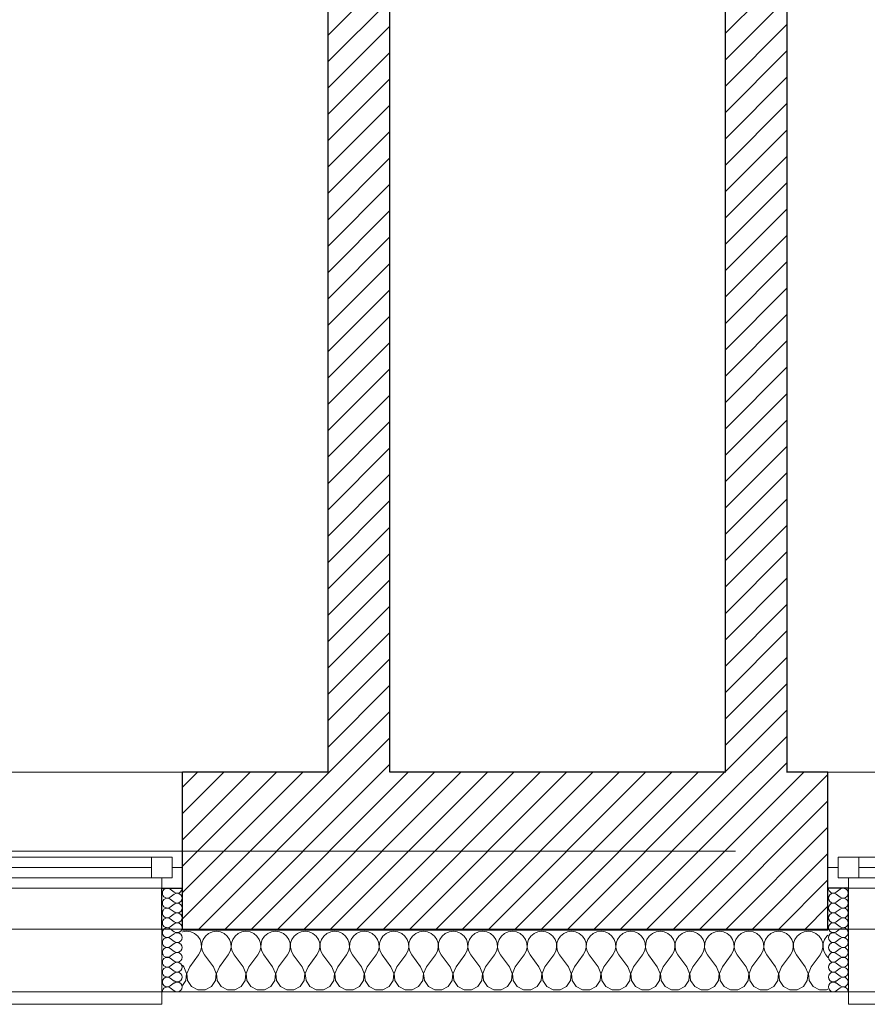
# Model space of a CAD drawing. Header units: millimetres. Extents: x -21056 to 421, y 9759 to 15589.
# Tile 66 of 120: x -2809 to -2605, y 9867 to 10105. Entities that reach past the tile are written whole.
import ezdxf

# ---------------------------------------------------------------- set-up
doc = ezdxf.new("R2010")
doc.units = ezdxf.units.MM
doc.header["$LTSCALE"] = 25
doc.header["$MEASUREMENT"] = 0
doc.linetypes.add('Kropki i Kreski', pattern=[670.277762, 352.777767, -176.388884, 0, -141.111112])
doc.linetypes.add('Przerywana', pattern=[240, 120, -120])
for name, color, linetype in [('Konstrukcja - Siatki mod', 7, 'Continuous'), ('KR_INW', 7, 'Continuous'), ('NAPIS_SODON', 7, 'Continuous'), ('Okna ArchiCADa', 7, 'Continuous')]:
    doc.layers.add(name, color=color, linetype=linetype)
for name, color, linetype, lineweight in [('Konstrukcja - Siatki mod_Nr_pióra__48', 1, 'Continuous', 15), ('KR_INW_Nr_pióra__101', 252, 'Continuous', 5), ('KR_INW_Nr_pióra__102', 3, 'Continuous', 5), ('KR_INW_Nr_pióra__27', 7, 'Continuous', 25), ('KR_INW_Nr_pióra__47', 7, 'Continuous', 15), ('NAPIS_SODON_Nr_pióra__1', 7, 'Continuous', 13), ('Okna ArchiCADa_Nr_pióra__1', 7, 'Continuous', 13), ('Okna ArchiCADa_Nr_pióra__27', 7, 'Continuous', 25)]:
    doc.layers.add(name, color=color, linetype=linetype, lineweight=lineweight)
pattern_1 = [(45, (0, 0), (-31.819804, 31.819804), [])]

# ---------------------------------------------------------------- blocks, each defined once
blk = doc.blocks.new('Strop_1', base_point=(179225, 121523.3))
at = {"layer": 'NAPIS_SODON_Nr_pióra__1', "linetype": 'Continuous', "flags": 128}
blk.add_lwpolyline([(179225, 121523.3), (179225.9, 107003.8), (250898.3, 107008.3), (250897.4, 121527.8)], close=True, dxfattribs=at)
blk = doc.blocks.new('*X232')
at = {"layer": 'KR_INW_Nr_pióra__102', "linetype": 'Continuous'}
for p, q in [((219990.2, 107000.2), (219989.8, 107000)), ((220000, 107001.6), (219990.2, 107000.2)), ((220009.8, 107000.2), (220000, 107001.6)), ((220018.8, 106996.2), (220009.8, 107000.2)), ((220026.4, 106989.9), (220018.8, 106996.2)), ((220052.7, 106996.2), (220045.1, 106989.9)), ((220061.7, 107000.2), (220052.7, 106996.2)), ((220071.4, 107001.6), (220061.7, 107000.2)), ((220081.2, 107000.2), (220071.4, 107001.6)), ((220090.2, 106996.2), (220081.2, 107000.2)), ((220097.8, 106989.9), (220090.2, 106996.2)), ((220124.1, 106996.2), (220116.5, 106989.9)), ((220133.1, 107000.2), (220124.1, 106996.2)), ((220142.9, 107001.6), (220133.1, 107000.2)), ((220152.6, 107000.2), (220142.9, 107001.6)), ((220161.6, 106996.2), (220152.6, 107000.2)), ((220169.2, 106989.9), (220161.6, 106996.2)), ((220195.5, 106996.2), (220187.9, 106989.9)), ((220204.5, 107000.2), (220195.5, 106996.2)), ((220214.3, 107001.6), (220204.5, 107000.2)), ((220224, 107000.2), (220214.3, 107001.6)), ((220233.1, 106996.2), (220224, 107000.2)), ((220240.6, 106989.9), (220233.1, 106996.2)), ((220266.9, 106996.2), (220259.4, 106989.9)), ((220276, 107000.2), (220266.9, 106996.2)), ((220285.7, 107001.6), (220276, 107000.2)), ((220295.5, 107000.2), (220285.7, 107001.6)), ((220304.5, 106996.2), (220295.5, 107000.2)), ((220312.1, 106989.9), (220304.5, 106996.2)), ((220338.4, 106996.2), (220330.8, 106989.9)), ((220347.4, 107000.2), (220338.4, 106996.2)), ((220357.1, 107001.6), (220347.4, 107000.2)), ((220366.9, 107000.2), (220357.1, 107001.6)), ((220375.9, 106996.2), (220366.9, 107000.2)), ((220383.5, 106989.9), (220375.9, 106996.2)), ((220409.8, 106996.2), (220402.2, 106989.9)), ((220418.8, 107000.2), (220409.8, 106996.2)), ((220428.6, 107001.6), (220418.8, 107000.2)), ((220438.3, 107000.2), (220428.6, 107001.6)), ((220447.3, 106996.2), (220438.3, 107000.2)), ((220454.9, 106989.9), (220447.3, 106996.2)), ((220481.2, 106996.2), (220473.6, 106989.9)), ((220490.2, 107000.2), (220481.2, 106996.2)), ((220500, 107001.6), (220490.2, 107000.2)), ((220509.8, 107000.2), (220500, 107001.6)), ((220518.8, 106996.2), (220509.8, 107000.2)), ((220526.4, 106989.9), (220518.8, 106996.2)), ((220552.7, 106996.2), (220545.1, 106989.9)), ((220561.7, 107000.2), (220552.7, 106996.2)), ((220571.4, 107001.6), (220561.7, 107000.2)), ((220581.2, 107000.2), (220571.4, 107001.6)), ((220590.2, 106996.2), (220581.2, 107000.2)), ((220597.8, 106989.9), (220590.2, 106996.2)), ((220624.1, 106996.2), (220616.5, 106989.9)), ((220633.1, 107000.2), (220624.1, 106996.2)), ((220642.9, 107001.6), (220633.1, 107000.2)), ((220652.6, 107000.2), (220642.9, 107001.6)), ((220661.6, 106996.2), (220652.6, 107000.2)), ((220669.2, 106989.9), (220661.6, 106996.2)), ((220695.5, 106996.2), (220687.9, 106989.9)), ((220704.5, 107000.2), (220695.5, 106996.2)), ((220714.3, 107001.6), (220704.5, 107000.2)), ((220724, 107000.2), (220714.3, 107001.6)), ((220733.1, 106996.2), (220724, 107000.2)), ((220740.6, 106989.9), (220733.1, 106996.2)), ((220766.9, 106996.2), (220759.4, 106989.9)), ((220776, 107000.2), (220766.9, 106996.2)), ((220785.7, 107001.6), (220776, 107000.2)), ((220795.5, 107000.2), (220785.7, 107001.6)), ((220804.5, 106996.2), (220795.5, 107000.2)), ((220812.1, 106989.9), (220804.5, 106996.2)), ((220838.4, 106996.2), (220830.8, 106989.9)), ((220847.4, 107000.2), (220838.4, 106996.2)), ((220857.1, 107001.6), (220847.4, 107000.2)), ((220866.9, 107000.2), (220857.1, 107001.6)), ((220875.9, 106996.2), (220866.9, 107000.2)), ((220883.5, 106989.9), (220875.9, 106996.2)), ((220909.8, 106996.2), (220902.2, 106989.9)), ((220918.8, 107000.2), (220909.8, 106996.2)), ((220928.6, 107001.6), (220918.8, 107000.2)), ((220938.3, 107000.2), (220928.6, 107001.6)), ((220947.3, 106996.2), (220938.3, 107000.2)), ((220954.9, 106989.9), (220947.3, 106996.2)), ((220981.2, 106996.2), (220973.6, 106989.9)), ((220990.2, 107000.2), (220981.2, 106996.2)), ((221000, 107001.6), (220990.2, 107000.2)), ((221009.8, 107000.2), (221000, 107001.6)), ((221018.8, 106996.2), (221009.8, 107000.2)), ((221026.4, 106989.9), (221018.8, 106996.2)), ((221052.7, 106996.2), (221045.1, 106989.9)), ((221061.7, 107000.2), (221052.7, 106996.2)), ((221071.4, 107001.6), (221061.7, 107000.2)), ((221081.2, 107000.2), (221071.4, 107001.6)), ((221090.2, 106996.2), (221081.2, 107000.2)), ((221097.8, 106989.9), (221090.2, 106996.2)), ((221124.1, 106996.2), (221116.5, 106989.9)), ((221133.1, 107000.2), (221124.1, 106996.2)), ((221142.9, 107001.6), (221133.1, 107000.2)), ((221152.6, 107000.2), (221142.9, 107001.6)), ((221161.6, 106996.2), (221152.6, 107000.2)), ((221169.2, 106989.9), (221161.6, 106996.2)), ((221195.5, 106996.2), (221187.9, 106989.9)), ((221204.5, 107000.2), (221195.5, 106996.2)), ((221214.3, 107001.6), (221204.5, 107000.2)), ((221224, 107000.2), (221214.3, 107001.6)), ((221233.1, 106996.2), (221224, 107000.2)), ((221240.6, 106989.9), (221233.1, 106996.2)), ((221266.9, 106996.2), (221259.4, 106989.9)), ((221276, 107000.2), (221266.9, 106996.2)), ((221285.7, 107001.6), (221276, 107000.2)), ((221295.5, 107000.2), (221285.7, 107001.6)), ((221304.5, 106996.2), (221295.5, 107000.2)), ((221312.1, 106989.9), (221304.5, 106996.2)), ((221338.4, 106996.2), (221330.8, 106989.9)), ((221347.4, 107000.2), (221338.4, 106996.2)), ((221357.1, 107001.6), (221347.4, 107000.2)), ((221366.9, 107000.2), (221357.1, 107001.6)), ((221375.9, 106996.2), (221366.9, 107000.2)), ((221383.5, 106989.9), (221375.9, 106996.2)), ((221409.8, 106996.2), (221402.2, 106989.9)), ((221418.8, 107000.2), (221409.8, 106996.2)), ((221428.6, 107001.6), (221418.8, 107000.2)), ((221438.3, 107000.2), (221428.6, 107001.6)), ((221447.3, 106996.2), (221438.3, 107000.2)), ((221454.9, 106989.9), (221447.3, 106996.2)), ((221481.2, 106996.2), (221473.6, 106989.9)), ((221490.2, 107000.2), (221481.2, 106996.2)), ((221500, 107001.6), (221490.2, 107000.2)), ((221509.8, 107000.2), (221500, 107001.6)), ((221518.8, 106996.2), (221509.8, 107000.2)), ((221526.4, 106989.9), (221518.8, 106996.2)), ((220031.9, 106981.8), (220026.4, 106989.9)), ((220035.1, 106972.5), (220031.9, 106981.8)), ((220035.6, 106962.6), (220035.1, 106972.5)), ((220036.3, 106972.5), (220035.9, 106962.6)), ((220039.5, 106981.8), (220036.3, 106972.5)), ((220045.1, 106989.9), (220039.5, 106981.8)), ((220103.4, 106981.8), (220097.8, 106989.9)), ((220106.5, 106972.5), (220103.4, 106981.8)), ((220107, 106962.6), (220106.5, 106972.5)), ((220107.8, 106972.5), (220107.3, 106962.6)), ((220110.9, 106981.8), (220107.8, 106972.5)), ((220116.5, 106989.9), (220110.9, 106981.8)), ((220174.8, 106981.8), (220169.2, 106989.9)), ((220177.9, 106972.5), (220174.8, 106981.8)), ((220178.4, 106962.6), (220177.9, 106972.5)), ((220179.2, 106972.5), (220178.7, 106962.6)), ((220182.3, 106981.8), (220179.2, 106972.5)), ((220187.9, 106989.9), (220182.3, 106981.8)), ((220246.2, 106981.8), (220240.6, 106989.9)), ((220249.4, 106972.5), (220246.2, 106981.8)), ((220249.9, 106962.6), (220249.4, 106972.5)), ((220250.6, 106972.5), (220250.1, 106962.6)), ((220253.8, 106981.8), (220250.6, 106972.5)), ((220259.4, 106989.9), (220253.8, 106981.8)), ((220317.7, 106981.8), (220312.1, 106989.9)), ((220320.8, 106972.5), (220317.7, 106981.8)), ((220321.3, 106962.6), (220320.8, 106972.5)), ((220322.1, 106972.5), (220321.6, 106962.6)), ((220325.2, 106981.8), (220322.1, 106972.5)), ((220330.8, 106989.9), (220325.2, 106981.8)), ((220389.1, 106981.8), (220383.5, 106989.9)), ((220392.2, 106972.5), (220389.1, 106981.8)), ((220392.7, 106962.6), (220392.2, 106972.5)), ((220393.5, 106972.5), (220393, 106962.6)), ((220396.6, 106981.8), (220393.5, 106972.5)), ((220402.2, 106989.9), (220396.6, 106981.8)), ((220460.5, 106981.8), (220454.9, 106989.9)), ((220463.7, 106972.5), (220460.5, 106981.8)), ((220464.1, 106962.6), (220463.7, 106972.5)), ((220464.9, 106972.5), (220464.4, 106962.6)), ((220468.1, 106981.8), (220464.9, 106972.5)), ((220473.6, 106989.9), (220468.1, 106981.8)), ((220531.9, 106981.8), (220526.4, 106989.9)), ((220535.1, 106972.5), (220531.9, 106981.8)), ((220535.6, 106962.6), (220535.1, 106972.5)), ((220536.3, 106972.5), (220535.9, 106962.6)), ((220539.5, 106981.8), (220536.3, 106972.5)), ((220545.1, 106989.9), (220539.5, 106981.8)), ((220603.4, 106981.8), (220597.8, 106989.9)), ((220606.5, 106972.5), (220603.4, 106981.8)), ((220607, 106962.6), (220606.5, 106972.5)), ((220607.8, 106972.5), (220607.3, 106962.6)), ((220610.9, 106981.8), (220607.8, 106972.5)), ((220616.5, 106989.9), (220610.9, 106981.8)), ((220674.8, 106981.8), (220669.2, 106989.9)), ((220677.9, 106972.5), (220674.8, 106981.8)), ((220678.4, 106962.6), (220677.9, 106972.5)), ((220679.2, 106972.5), (220678.7, 106962.6)), ((220682.3, 106981.8), (220679.2, 106972.5)), ((220687.9, 106989.9), (220682.3, 106981.8)), ((220746.2, 106981.8), (220740.6, 106989.9)), ((220749.4, 106972.5), (220746.2, 106981.8)), ((220749.9, 106962.6), (220749.4, 106972.5)), ((220750.6, 106972.5), (220750.1, 106962.6)), ((220753.8, 106981.8), (220750.6, 106972.5)), ((220759.4, 106989.9), (220753.8, 106981.8)), ((220817.7, 106981.8), (220812.1, 106989.9)), ((220820.8, 106972.5), (220817.7, 106981.8)), ((220821.3, 106962.6), (220820.8, 106972.5)), ((220822.1, 106972.5), (220821.6, 106962.6)), ((220825.2, 106981.8), (220822.1, 106972.5)), ((220830.8, 106989.9), (220825.2, 106981.8)), ((220889.1, 106981.8), (220883.5, 106989.9)), ((220892.2, 106972.5), (220889.1, 106981.8)), ((220892.7, 106962.6), (220892.2, 106972.5)), ((220893.5, 106972.5), (220893, 106962.6)), ((220896.6, 106981.8), (220893.5, 106972.5)), ((220902.2, 106989.9), (220896.6, 106981.8)), ((220960.5, 106981.8), (220954.9, 106989.9)), ((220963.7, 106972.5), (220960.5, 106981.8)), ((220964.1, 106962.6), (220963.7, 106972.5)), ((220964.9, 106972.5), (220964.4, 106962.6)), ((220968.1, 106981.8), (220964.9, 106972.5)), ((220973.6, 106989.9), (220968.1, 106981.8)), ((221031.9, 106981.8), (221026.4, 106989.9)), ((221035.1, 106972.5), (221031.9, 106981.8)), ((221035.6, 106962.6), (221035.1, 106972.5)), ((221036.3, 106972.5), (221035.9, 106962.6)), ((221039.5, 106981.8), (221036.3, 106972.5)), ((221045.1, 106989.9), (221039.5, 106981.8)), ((221103.4, 106981.8), (221097.8, 106989.9)), ((221106.5, 106972.5), (221103.4, 106981.8)), ((221107, 106962.6), (221106.5, 106972.5)), ((221107.8, 106972.5), (221107.3, 106962.6)), ((221110.9, 106981.8), (221107.8, 106972.5)), ((221116.5, 106989.9), (221110.9, 106981.8)), ((221174.8, 106981.8), (221169.2, 106989.9)), ((221177.9, 106972.5), (221174.8, 106981.8)), ((221178.4, 106962.6), (221177.9, 106972.5)), ((221179.2, 106972.5), (221178.7, 106962.6)), ((221182.3, 106981.8), (221179.2, 106972.5)), ((221187.9, 106989.9), (221182.3, 106981.8)), ((221246.2, 106981.8), (221240.6, 106989.9)), ((221249.4, 106972.5), (221246.2, 106981.8)), ((221249.9, 106962.6), (221249.4, 106972.5)), ((221250.6, 106972.5), (221250.1, 106962.6)), ((221253.8, 106981.8), (221250.6, 106972.5)), ((221259.4, 106989.9), (221253.8, 106981.8)), ((221317.7, 106981.8), (221312.1, 106989.9)), ((221320.8, 106972.5), (221317.7, 106981.8)), ((221321.3, 106962.6), (221320.8, 106972.5)), ((221322.1, 106972.5), (221321.6, 106962.6)), ((221325.2, 106981.8), (221322.1, 106972.5)), ((221330.8, 106989.9), (221325.2, 106981.8)), ((221389.1, 106981.8), (221383.5, 106989.9)), ((221392.2, 106972.5), (221389.1, 106981.8)), ((221392.7, 106962.6), (221392.2, 106972.5)), ((221393.5, 106972.5), (221393, 106962.6)), ((221396.6, 106981.8), (221393.5, 106972.5)), ((221402.2, 106989.9), (221396.6, 106981.8)), ((221460.5, 106981.8), (221454.9, 106989.9)), ((221463.7, 106972.5), (221460.5, 106981.8)), ((221464.1, 106962.6), (221463.7, 106972.5)), ((221464.9, 106972.5), (221464.4, 106962.6)), ((221468.1, 106981.8), (221464.9, 106972.5)), ((221473.6, 106989.9), (221468.1, 106981.8)), ((221531.9, 106981.8), (221526.4, 106989.9)), ((221535.1, 106972.5), (221531.9, 106981.8)), ((221535.6, 106962.6), (221535.1, 106972.5)), ((221536.3, 106972.5), (221535.9, 106962.6)), ((221539.5, 106981.8), (221536.3, 106972.5)), ((221545.1, 106989.9), (221539.5, 106981.8)), ((221547.7, 106992.1), (221545.1, 106989.9)), ((220028.6, 106944.4), (220033.3, 106953.1)), ((220033.3, 106953.1), (220035.6, 106962.6)), ((220035.9, 106962.6), (220038.1, 106953.1)), ((220038.1, 106953.1), (220042.9, 106944.4)), ((220100, 106944.4), (220104.8, 106953.1)), ((220104.8, 106953.1), (220107, 106962.6)), ((220107.3, 106962.6), (220109.5, 106953.1)), ((220109.5, 106953.1), (220114.3, 106944.4)), ((220171.4, 106944.4), (220176.2, 106953.1)), ((220176.2, 106953.1), (220178.4, 106962.6)), ((220178.7, 106962.6), (220180.9, 106953.1)), ((220180.9, 106953.1), (220185.7, 106944.4)), ((220242.9, 106944.4), (220247.6, 106953.1)), ((220247.6, 106953.1), (220249.9, 106962.6)), ((220250.1, 106962.6), (220252.4, 106953.1)), ((220252.4, 106953.1), (220257.1, 106944.4)), ((220314.3, 106944.4), (220319.1, 106953.1)), ((220319.1, 106953.1), (220321.3, 106962.6)), ((220321.6, 106962.6), (220323.8, 106953.1)), ((220323.8, 106953.1), (220328.6, 106944.4)), ((220385.7, 106944.4), (220390.5, 106953.1)), ((220390.5, 106953.1), (220392.7, 106962.6)), ((220393, 106962.6), (220395.2, 106953.1)), ((220395.2, 106953.1), (220400, 106944.4)), ((220457.1, 106944.4), (220461.9, 106953.1)), ((220461.9, 106953.1), (220464.1, 106962.6)), ((220464.4, 106962.6), (220466.7, 106953.1)), ((220466.7, 106953.1), (220471.4, 106944.4)), ((220528.6, 106944.4), (220533.3, 106953.1)), ((220533.3, 106953.1), (220535.6, 106962.6)), ((220535.9, 106962.6), (220538.1, 106953.1)), ((220538.1, 106953.1), (220542.9, 106944.4)), ((220600, 106944.4), (220604.8, 106953.1)), ((220604.8, 106953.1), (220607, 106962.6)), ((220607.3, 106962.6), (220609.5, 106953.1)), ((220609.5, 106953.1), (220614.3, 106944.4)), ((220671.4, 106944.4), (220676.2, 106953.1)), ((220676.2, 106953.1), (220678.4, 106962.6)), ((220678.7, 106962.6), (220680.9, 106953.1)), ((220680.9, 106953.1), (220685.7, 106944.4)), ((220742.9, 106944.4), (220747.6, 106953.1)), ((220747.6, 106953.1), (220749.9, 106962.6)), ((220750.1, 106962.6), (220752.4, 106953.1)), ((220752.4, 106953.1), (220757.1, 106944.4)), ((220814.3, 106944.4), (220819.1, 106953.1)), ((220819.1, 106953.1), (220821.3, 106962.6)), ((220821.6, 106962.6), (220823.8, 106953.1)), ((220823.8, 106953.1), (220828.6, 106944.4)), ((220885.7, 106944.4), (220890.5, 106953.1)), ((220890.5, 106953.1), (220892.7, 106962.6)), ((220893, 106962.6), (220895.2, 106953.1)), ((220895.2, 106953.1), (220900, 106944.4)), ((220957.1, 106944.4), (220961.9, 106953.1)), ((220961.9, 106953.1), (220964.1, 106962.6)), ((220964.4, 106962.6), (220966.7, 106953.1)), ((220966.7, 106953.1), (220971.4, 106944.4)), ((221028.6, 106944.4), (221033.3, 106953.1)), ((221033.3, 106953.1), (221035.6, 106962.6)), ((221035.9, 106962.6), (221038.1, 106953.1)), ((221038.1, 106953.1), (221042.9, 106944.4)), ((221100, 106944.4), (221104.8, 106953.1)), ((221104.8, 106953.1), (221107, 106962.6)), ((221107.3, 106962.6), (221109.5, 106953.1)), ((221109.5, 106953.1), (221114.3, 106944.4)), ((221171.4, 106944.4), (221176.2, 106953.1)), ((221176.2, 106953.1), (221178.4, 106962.6)), ((221178.7, 106962.6), (221180.9, 106953.1)), ((221180.9, 106953.1), (221185.7, 106944.4)), ((221242.9, 106944.4), (221247.6, 106953.1)), ((221247.6, 106953.1), (221249.9, 106962.6)), ((221250.1, 106962.6), (221252.4, 106953.1)), ((221252.4, 106953.1), (221257.1, 106944.4)), ((221314.3, 106944.4), (221319.1, 106953.1)), ((221319.1, 106953.1), (221321.3, 106962.6)), ((221321.6, 106962.6), (221323.8, 106953.1)), ((221323.8, 106953.1), (221328.6, 106944.4)), ((221385.7, 106944.4), (221390.5, 106953.1)), ((221390.5, 106953.1), (221392.7, 106962.6)), ((221393, 106962.6), (221395.2, 106953.1)), ((221395.2, 106953.1), (221400, 106944.4)), ((221457.1, 106944.4), (221461.9, 106953.1)), ((221461.9, 106953.1), (221464.1, 106962.6)), ((221464.4, 106962.6), (221466.7, 106953.1)), ((221466.7, 106953.1), (221471.4, 106944.4)), ((221528.6, 106944.4), (221533.3, 106953.1)), ((221533.3, 106953.1), (221535.6, 106962.6)), ((221535.9, 106962.6), (221538.1, 106953.1)), ((221538.1, 106953.1), (221542.9, 106944.4)), ((220007.1, 106915.9), (220028.6, 106944.4)), ((220064.3, 106915.9), (220042.9, 106944.4)), ((220078.6, 106915.9), (220100, 106944.4)), ((220135.7, 106915.9), (220114.3, 106944.4)), ((220150, 106915.9), (220171.4, 106944.4)), ((220207.1, 106915.9), (220185.7, 106944.4)), ((220221.4, 106915.9), (220242.9, 106944.4)), ((220278.6, 106915.9), (220257.1, 106944.4)), ((220292.9, 106915.9), (220314.3, 106944.4)), ((220350, 106915.9), (220328.6, 106944.4)), ((220364.3, 106915.9), (220385.7, 106944.4)), ((220421.4, 106915.9), (220400, 106944.4)), ((220435.7, 106915.9), (220457.1, 106944.4)), ((220492.9, 106915.9), (220471.4, 106944.4)), ((220507.1, 106915.9), (220528.6, 106944.4)), ((220564.3, 106915.9), (220542.9, 106944.4)), ((220578.6, 106915.9), (220600, 106944.4)), ((220635.7, 106915.9), (220614.3, 106944.4)), ((220650, 106915.9), (220671.4, 106944.4)), ((220707.1, 106915.9), (220685.7, 106944.4)), ((220721.4, 106915.9), (220742.9, 106944.4)), ((220778.6, 106915.9), (220757.1, 106944.4)), ((220792.9, 106915.9), (220814.3, 106944.4)), ((220850, 106915.9), (220828.6, 106944.4)), ((220864.3, 106915.9), (220885.7, 106944.4)), ((220921.4, 106915.9), (220900, 106944.4)), ((220935.7, 106915.9), (220957.1, 106944.4)), ((220992.9, 106915.9), (220971.4, 106944.4)), ((221007.1, 106915.9), (221028.6, 106944.4)), ((221064.3, 106915.9), (221042.9, 106944.4)), ((221078.6, 106915.9), (221100, 106944.4)), ((221135.7, 106915.9), (221114.3, 106944.4)), ((221150, 106915.9), (221171.4, 106944.4)), ((221207.1, 106915.9), (221185.7, 106944.4)), ((221221.4, 106915.9), (221242.9, 106944.4)), ((221278.6, 106915.9), (221257.1, 106944.4)), ((221292.9, 106915.9), (221314.3, 106944.4)), ((221350, 106915.9), (221328.6, 106944.4)), ((221364.3, 106915.9), (221385.7, 106944.4)), ((221421.4, 106915.9), (221400, 106944.4)), ((221435.7, 106915.9), (221457.1, 106944.4)), ((221492.9, 106915.9), (221471.4, 106944.4)), ((221507.1, 106915.9), (221528.6, 106944.4)), ((221547.7, 106938), (221542.9, 106944.4)), ((219992.9, 106915.9), (219989.8, 106919.9)), ((219999.6, 106899.8), (219992.9, 106915.9)), ((219997.9, 106882.5), (219999.6, 106899.8)), ((220007.1, 106915.9), (220000.4, 106899.8)), ((220000.4, 106899.8), (220002.1, 106882.5)), ((220071, 106899.8), (220064.3, 106915.9)), ((220069.4, 106882.5), (220071, 106899.8)), ((220078.6, 106915.9), (220071.8, 106899.8)), ((220071.8, 106899.8), (220073.5, 106882.5)), ((220142.4, 106899.8), (220135.7, 106915.9)), ((220140.8, 106882.5), (220142.4, 106899.8)), ((220150, 106915.9), (220143.3, 106899.8)), ((220143.3, 106899.8), (220144.9, 106882.5)), ((220213.9, 106899.8), (220207.1, 106915.9)), ((220212.2, 106882.5), (220213.9, 106899.8)), ((220221.4, 106915.9), (220214.7, 106899.8)), ((220214.7, 106899.8), (220216.3, 106882.5)), ((220285.3, 106899.8), (220278.6, 106915.9)), ((220283.7, 106882.5), (220285.3, 106899.8)), ((220292.9, 106915.9), (220286.1, 106899.8)), ((220286.1, 106899.8), (220287.8, 106882.5)), ((220356.7, 106899.8), (220350, 106915.9)), ((220355.1, 106882.5), (220356.7, 106899.8)), ((220364.3, 106915.9), (220357.6, 106899.8)), ((220357.6, 106899.8), (220359.2, 106882.5)), ((220428.2, 106899.8), (220421.4, 106915.9)), ((220426.5, 106882.5), (220428.2, 106899.8)), ((220435.7, 106915.9), (220429, 106899.8)), ((220429, 106899.8), (220430.6, 106882.5)), ((220499.6, 106899.8), (220492.9, 106915.9)), ((220497.9, 106882.5), (220499.6, 106899.8)), ((220507.1, 106915.9), (220500.4, 106899.8)), ((220500.4, 106899.8), (220502.1, 106882.5)), ((220571, 106899.8), (220564.3, 106915.9)), ((220569.4, 106882.5), (220571, 106899.8)), ((220578.6, 106915.9), (220571.8, 106899.8)), ((220571.8, 106899.8), (220573.5, 106882.5)), ((220642.4, 106899.8), (220635.7, 106915.9)), ((220640.8, 106882.5), (220642.4, 106899.8)), ((220650, 106915.9), (220643.3, 106899.8)), ((220643.3, 106899.8), (220644.9, 106882.5)), ((220713.9, 106899.8), (220707.1, 106915.9)), ((220712.2, 106882.5), (220713.9, 106899.8)), ((220721.4, 106915.9), (220714.7, 106899.8)), ((220714.7, 106899.8), (220716.3, 106882.5)), ((220785.3, 106899.8), (220778.6, 106915.9)), ((220783.7, 106882.5), (220785.3, 106899.8)), ((220792.9, 106915.9), (220786.1, 106899.8)), ((220786.1, 106899.8), (220787.8, 106882.5)), ((220856.7, 106899.8), (220850, 106915.9)), ((220855.1, 106882.5), (220856.7, 106899.8)), ((220864.3, 106915.9), (220857.6, 106899.8)), ((220857.6, 106899.8), (220859.2, 106882.5)), ((220928.2, 106899.8), (220921.4, 106915.9)), ((220926.5, 106882.5), (220928.2, 106899.8)), ((220935.7, 106915.9), (220929, 106899.8)), ((220929, 106899.8), (220930.6, 106882.5)), ((220999.6, 106899.8), (220992.9, 106915.9)), ((220997.9, 106882.5), (220999.6, 106899.8)), ((221007.1, 106915.9), (221000.4, 106899.8)), ((221000.4, 106899.8), (221002.1, 106882.5)), ((221071, 106899.8), (221064.3, 106915.9)), ((221069.4, 106882.5), (221071, 106899.8)), ((221078.6, 106915.9), (221071.8, 106899.8)), ((221071.8, 106899.8), (221073.5, 106882.5)), ((221142.4, 106899.8), (221135.7, 106915.9)), ((221140.8, 106882.5), (221142.4, 106899.8)), ((221150, 106915.9), (221143.3, 106899.8)), ((221143.3, 106899.8), (221144.9, 106882.5)), ((221213.9, 106899.8), (221207.1, 106915.9)), ((221212.2, 106882.5), (221213.9, 106899.8)), ((221221.4, 106915.9), (221214.7, 106899.8)), ((221214.7, 106899.8), (221216.3, 106882.5)), ((221285.3, 106899.8), (221278.6, 106915.9)), ((221283.7, 106882.5), (221285.3, 106899.8)), ((221292.9, 106915.9), (221286.1, 106899.8)), ((221286.1, 106899.8), (221287.8, 106882.5)), ((221356.7, 106899.8), (221350, 106915.9)), ((221355.1, 106882.5), (221356.7, 106899.8)), ((221364.3, 106915.9), (221357.6, 106899.8)), ((221357.6, 106899.8), (221359.2, 106882.5)), ((221428.2, 106899.8), (221421.4, 106915.9)), ((221426.5, 106882.5), (221428.2, 106899.8)), ((221435.7, 106915.9), (221429, 106899.8)), ((221429, 106899.8), (221430.6, 106882.5)), ((221499.6, 106899.8), (221492.9, 106915.9)), ((221497.9, 106882.5), (221499.6, 106899.8)), ((221507.1, 106915.9), (221500.4, 106899.8)), ((221500.4, 106899.8), (221502.1, 106882.5)), ((219989.8, 106870.3), (219997.9, 106882.5)), ((220002.1, 106882.5), (220011.7, 106868)), ((220059.7, 106868), (220069.4, 106882.5)), ((220073.5, 106882.5), (220083.1, 106868)), ((220131.2, 106868), (220140.8, 106882.5)), ((220144.9, 106882.5), (220154.5, 106868)), ((220202.6, 106868), (220212.2, 106882.5)), ((220216.3, 106882.5), (220226, 106868)), ((220274, 106868), (220283.7, 106882.5)), ((220287.8, 106882.5), (220297.4, 106868)), ((220345.5, 106868), (220355.1, 106882.5)), ((220359.2, 106882.5), (220368.8, 106868)), ((220416.9, 106868), (220426.5, 106882.5)), ((220430.6, 106882.5), (220440.3, 106868)), ((220488.3, 106868), (220497.9, 106882.5)), ((220502.1, 106882.5), (220511.7, 106868)), ((220559.7, 106868), (220569.4, 106882.5)), ((220573.5, 106882.5), (220583.1, 106868)), ((220631.2, 106868), (220640.8, 106882.5)), ((220644.9, 106882.5), (220654.5, 106868)), ((220702.6, 106868), (220712.2, 106882.5)), ((220716.3, 106882.5), (220726, 106868)), ((220774, 106868), (220783.7, 106882.5)), ((220787.8, 106882.5), (220797.4, 106868)), ((220845.5, 106868), (220855.1, 106882.5)), ((220859.2, 106882.5), (220868.8, 106868)), ((220916.9, 106868), (220926.5, 106882.5)), ((220930.6, 106882.5), (220940.3, 106868)), ((220988.3, 106868), (220997.9, 106882.5)), ((221002.1, 106882.5), (221011.7, 106868)), ((221059.7, 106868), (221069.4, 106882.5)), ((221073.5, 106882.5), (221083.1, 106868)), ((221131.2, 106868), (221140.8, 106882.5)), ((221144.9, 106882.5), (221154.5, 106868)), ((221202.6, 106868), (221212.2, 106882.5)), ((221216.3, 106882.5), (221226, 106868)), ((221274, 106868), (221283.7, 106882.5)), ((221287.8, 106882.5), (221297.4, 106868)), ((221345.5, 106868), (221355.1, 106882.5)), ((221359.2, 106882.5), (221368.8, 106868)), ((221416.9, 106868), (221426.5, 106882.5)), ((221430.6, 106882.5), (221440.3, 106868)), ((221488.3, 106868), (221497.9, 106882.5)), ((221502.1, 106882.5), (221511.7, 106868)), ((220011.7, 106868), (220027, 106859.8)), ((220027, 106859.8), (220044.4, 106859.8)), ((220044.4, 106859.8), (220059.7, 106868)), ((220083.1, 106868), (220098.4, 106859.8)), ((220098.4, 106859.8), (220115.8, 106859.8)), ((220115.8, 106859.8), (220131.2, 106868)), ((220154.5, 106868), (220169.9, 106859.8)), ((220169.9, 106859.8), (220187.3, 106859.8)), ((220187.3, 106859.8), (220202.6, 106868)), ((220226, 106868), (220241.3, 106859.8)), ((220241.3, 106859.8), (220258.7, 106859.8)), ((220258.7, 106859.8), (220274, 106868)), ((220297.4, 106868), (220312.7, 106859.8)), ((220312.7, 106859.8), (220330.1, 106859.8)), ((220330.1, 106859.8), (220345.5, 106868)), ((220368.8, 106868), (220384.2, 106859.8)), ((220384.2, 106859.8), (220401.6, 106859.8)), ((220401.6, 106859.8), (220416.9, 106868)), ((220440.3, 106868), (220455.6, 106859.8)), ((220455.6, 106859.8), (220473, 106859.8)), ((220473, 106859.8), (220488.3, 106868)), ((220511.7, 106868), (220527, 106859.8)), ((220527, 106859.8), (220544.4, 106859.8)), ((220544.4, 106859.8), (220559.7, 106868)), ((220583.1, 106868), (220598.4, 106859.8)), ((220598.4, 106859.8), (220615.8, 106859.8)), ((220615.8, 106859.8), (220631.2, 106868)), ((220654.5, 106868), (220669.9, 106859.8)), ((220669.9, 106859.8), (220687.3, 106859.8)), ((220687.3, 106859.8), (220702.6, 106868)), ((220726, 106868), (220741.3, 106859.8)), ((220741.3, 106859.8), (220758.7, 106859.8)), ((220758.7, 106859.8), (220774, 106868)), ((220797.4, 106868), (220812.7, 106859.8)), ((220812.7, 106859.8), (220830.1, 106859.8)), ((220830.1, 106859.8), (220845.5, 106868)), ((220868.8, 106868), (220884.2, 106859.8)), ((220884.2, 106859.8), (220901.6, 106859.8)), ((220901.6, 106859.8), (220916.9, 106868)), ((220940.3, 106868), (220955.6, 106859.8)), ((220955.6, 106859.8), (220973, 106859.8)), ((220973, 106859.8), (220988.3, 106868)), ((221011.7, 106868), (221027, 106859.8)), ((221027, 106859.8), (221044.4, 106859.8)), ((221044.4, 106859.8), (221059.7, 106868)), ((221083.1, 106868), (221098.4, 106859.8)), ((221098.4, 106859.8), (221115.8, 106859.8)), ((221115.8, 106859.8), (221131.2, 106868)), ((221154.5, 106868), (221169.9, 106859.8)), ((221169.9, 106859.8), (221187.3, 106859.8)), ((221187.3, 106859.8), (221202.6, 106868)), ((221226, 106868), (221241.3, 106859.8)), ((221241.3, 106859.8), (221258.7, 106859.8)), ((221258.7, 106859.8), (221274, 106868)), ((221297.4, 106868), (221312.7, 106859.8)), ((221312.7, 106859.8), (221330.1, 106859.8)), ((221330.1, 106859.8), (221345.5, 106868)), ((221368.8, 106868), (221384.2, 106859.8)), ((221384.2, 106859.8), (221401.6, 106859.8)), ((221401.6, 106859.8), (221416.9, 106868)), ((221440.3, 106868), (221455.6, 106859.8)), ((221455.6, 106859.8), (221473, 106859.8)), ((221473, 106859.8), (221488.3, 106868)), ((221511.7, 106868), (221527, 106859.8)), ((221527, 106859.8), (221544.4, 106859.8)), ((221544.4, 106859.8), (221547.7, 106861.5))]:
    blk.add_line(p, q, dxfattribs=at)
blk = doc.blocks.new('*X274')
at = {"layer": 'KR_INW_Nr_pióra__102', "linetype": 'Continuous'}
for p, q in [((219969.6, 107095.6), (219960, 107102.8)), ((219969.6, 107090.9), (219960, 107083.7)), ((219969.6, 107071.8), (219960, 107079)), ((219969.6, 107067), (219960, 107059.9)), ((219969.6, 107048), (219960, 107055.1)), ((219969.6, 107043.2), (219960, 107036.1)), ((219969.6, 107024.2), (219960, 107031.3)), ((219969.6, 107019.4), (219960, 107012.3)), ((219969.6, 107000.4), (219960, 107007.5)), ((219969.6, 106995.6), (219960, 106988.5)), ((219969.6, 106976.6), (219960, 106983.7)), ((219969.6, 106971.8), (219960, 106964.7)), ((219969.6, 106952.8), (219960, 106959.9)), ((219969.6, 106948), (219960, 106940.9)), ((219969.6, 106929), (219960, 106936.1)), ((219969.6, 106924.2), (219960, 106917)), ((219969.6, 106905.1), (219960, 106912.3)), ((219969.6, 106900.4), (219960, 106893.2)), ((219969.6, 106881.3), (219960, 106888.5)), ((219969.6, 106876.6), (219960, 106869.4)), ((219969.6, 106857.5), (219960, 106864.7))]:
    blk.add_line(p, q, dxfattribs=at)
for centre, start, end in [((219952.9, 107093.2), 53.1301, 180), ((219952.9, 107093.2), 180, 306.8699), ((219976.7, 107105.1), 233.1301, 0), ((219976.7, 107081.3), 233.1301, 126.8699), ((219952.9, 107069.4), 53.1301, 180), ((219952.9, 107069.4), 180, 306.8699), ((219976.7, 107057.5), 233.1301, 126.8699), ((219952.9, 107045.6), 53.1301, 180), ((219952.9, 107045.6), 180, 306.8699), ((219976.7, 107033.7), 233.1301, 126.8699), ((219952.9, 107021.8), 53.1301, 180), ((219952.9, 107021.8), 180, 306.8699), ((219976.7, 107009.9), 233.1301, 126.8699), ((219952.9, 106998), 53.1301, 180), ((219952.9, 106998), 180, 306.8699), ((219976.7, 106986.1), 233.1301, 126.8699), ((219952.9, 106974.2), 53.1301, 180), ((219952.9, 106974.2), 180, 306.8699), ((219976.7, 106962.3), 233.1301, 126.8699), ((219952.9, 106950.4), 53.1301, 180), ((219952.9, 106950.4), 180, 306.8699), ((219976.7, 106938.5), 233.1301, 126.8699), ((219952.9, 106926.6), 53.1301, 180), ((219952.9, 106926.6), 180, 306.8699), ((219976.7, 106914.7), 233.1301, 126.8699), ((219952.9, 106902.8), 53.1301, 180), ((219952.9, 106902.8), 180, 306.8699), ((219976.7, 106890.9), 233.1301, 126.8699), ((219952.9, 106879), 53.1301, 180), ((219952.9, 106879), 180, 306.8699), ((219976.7, 106867), 233.1301, 126.8699), ((219952.9, 106855.1), 53.1301, 180)]:
    blk.add_arc(centre, 11.9, start, end, dxfattribs=at)
blk = doc.blocks.new('*X275')
at = {"layer": 'KR_INW_Nr_pióra__102', "linetype": 'Continuous'}
for p, q in [((221567.9, 107095.6), (221577.4, 107102.8)), ((221567.9, 107090.9), (221577.4, 107083.7)), ((221567.9, 107071.8), (221577.4, 107079)), ((221567.9, 107067), (221577.4, 107059.9)), ((221567.9, 107048), (221577.4, 107055.1)), ((221567.9, 107043.2), (221577.4, 107036.1)), ((221567.9, 107024.2), (221577.4, 107031.3)), ((221567.9, 107019.4), (221577.4, 107012.3)), ((221567.9, 107000.4), (221577.4, 107007.5)), ((221567.9, 106995.6), (221577.4, 106988.5)), ((221567.9, 106976.6), (221577.4, 106983.7)), ((221567.9, 106971.8), (221577.4, 106964.7)), ((221567.9, 106952.8), (221577.4, 106959.9)), ((221567.9, 106948), (221577.4, 106940.9)), ((221567.9, 106929), (221577.4, 106936.1)), ((221567.9, 106924.2), (221577.4, 106917)), ((221567.9, 106905.1), (221577.4, 106912.3)), ((221567.9, 106900.4), (221577.4, 106893.2)), ((221567.9, 106881.3), (221577.4, 106888.5)), ((221567.9, 106876.6), (221577.4, 106869.4)), ((221567.9, 106857.5), (221577.4, 106864.7))]:
    blk.add_line(p, q, dxfattribs=at)
for centre, start, end in [((221560.8, 107105.1), 180, 306.8699), ((221560.8, 107081.3), 53.1301, 306.8699), ((221584.6, 107093.2), 0, 126.8699), ((221584.6, 107093.2), 233.1301, 0), ((221560.8, 107057.5), 53.1301, 306.8699), ((221584.6, 107069.4), 0, 126.8699), ((221584.6, 107069.4), 233.1301, 0), ((221560.8, 107033.7), 53.1301, 306.8699), ((221584.6, 107045.6), 0, 126.8699), ((221584.6, 107045.6), 233.1301, 0), ((221560.8, 107009.9), 53.1301, 306.8699), ((221584.6, 107021.8), 0, 126.8699), ((221584.6, 107021.8), 233.1301, 0), ((221560.8, 106986.1), 53.1301, 306.8699), ((221584.6, 106998), 0, 126.8699), ((221584.6, 106998), 233.1301, 0), ((221560.8, 106962.3), 53.1301, 306.8699), ((221584.6, 106974.2), 0, 126.8699), ((221584.6, 106974.2), 233.1301, 0), ((221560.8, 106938.5), 53.1301, 306.8699), ((221584.6, 106950.4), 0, 126.8699), ((221584.6, 106950.4), 233.1301, 0), ((221560.8, 106914.7), 53.1301, 306.8699), ((221584.6, 106926.6), 0, 126.8699), ((221584.6, 106926.6), 233.1301, 0), ((221560.8, 106890.9), 53.1301, 306.8699), ((221584.6, 106902.8), 0, 126.8699), ((221584.6, 106902.8), 233.1301, 0), ((221560.8, 106867), 53.1301, 306.8699), ((221584.6, 106879), 0, 126.8699), ((221584.6, 106879), 233.1301, 0), ((221584.6, 106855.1), 0, 126.8699)]:
    blk.add_arc(centre, 11.9, start, end, dxfattribs=at)
blk = doc.blocks.new('Okno dwuskrzydłowe 19_5')
at = {"layer": 'Okna ArchiCADa_Nr_pióra__1', "linetype": 'Continuous'}
for p, q in [((-566.8, 230), (566.8, 230)), ((-541.8, 25), (-491.8, 25)), ((-541.8, -25), (-541.8, 25)), ((-491.8, 25), (-50, 25)), ((-491.8, 25), (-491.8, -25)), ((-491.8, 25), (-50, 25)), ((-50, -25), (-50, 25)), ((-50, 25), (0, 25)), ((0, 25), (0, -25)), ((0, 25), (50, 25)), ((0, -25), (0, 25)), ((50, 25), (491.8, 25)), ((50, 25), (50, -25)), ((50, 25), (491.8, 25)), ((491.8, -25), (491.8, 25)), ((491.8, 25), (541.8, 25)), ((541.8, 25), (541.8, -25)), ((-566.8, 0), (-541.8, 0)), ((-541.8, 0), (-541.8, -25)), ((-491.8, 0), (-50, 0)), ((50, 0), (491.8, 0)), ((541.8, -25), (541.8, 0)), ((541.8, 0), (566.8, 0)), ((-541.8, -25), (-516.8, -25)), ((-491.8, -25), (-541.8, -25)), ((-516.8, -25), (-516.8, -50)), ((-50, -25), (-491.8, -25)), ((0, -25), (-50, -25)), ((50, -25), (0, -25)), ((491.8, -25), (50, -25)), ((541.8, -25), (491.8, -25)), ((516.8, -50), (516.8, -25)), ((516.8, -25), (541.8, -25)), ((-516.8, -50), (-566.8, -50)), ((0, -50), (-516.8, -50)), ((516.8, -50), (0, -50)), ((566.8, -50), (516.8, -50)), ((-516.8, -300), (-516.8, -330)), ((516.8, -330), (516.8, -300)), ((-516.8, -330), (516.8, -330))]:
    blk.add_line(p, q, dxfattribs=at)
at = {"layer": 'Okna ArchiCADa_Nr_pióra__1', "linetype": 'Przerywana'}
blk.add_line((-516.8, -300), (516.8, -300), dxfattribs=at)
at = {"layer": 'Okna ArchiCADa_Nr_pióra__27', "linetype": 'Continuous'}
for p, q in [((-566.8, -50), (-566.8, 0)), ((566.8, -50), (566.8, 0)), ((-516.8, -50), (-566.8, -50)), ((516.8, -50), (566.8, -50))]:
    blk.add_line(p, q, dxfattribs=at)
blk = doc.blocks.new('Ściana_3', base_point=(179075.1, 106855.1))
at = {"layer": 'KR_INW_Nr_pióra__101', "linetype": 'Continuous'}
h = blk.add_hatch(dxfattribs=at)
h.set_pattern_fill('Cegła_licówka', color=256, style=0, pattern_type=2)
h.set_pattern_definition(pattern_1)
h.paths.add_polyline_path([(221547.7, 107385.1), (219989.8, 107385.1), (219989.8, 107155.1), (219989.8, 107105.1), (219989.8, 107005.1), (221547.7, 107005.1), (221547.7, 107105.1), (221547.7, 107155.1)])
at = {"layer": 'KR_INW_Nr_pióra__27', "linetype": 'Continuous'}
for p, q in [((219989.8, 107155.1), (219989.8, 107385.1)), ((221547.7, 107155.1), (221547.7, 107385.1)), ((219989.8, 107105.1), (219989.8, 107155.1)), ((221547.7, 107105.1), (221547.7, 107155.1)), ((219939.8, 107005.1), (219939.8, 107105.1)), ((219939.8, 107105.1), (219989.8, 107105.1)), ((219989.8, 107005.1), (219989.8, 107105.1)), ((221547.7, 107005.1), (221547.7, 107105.1)), ((221597.7, 107105.1), (221547.7, 107105.1)), ((221597.7, 107005.1), (221597.7, 107105.1)), ((219989.8, 107005.1), (221547.7, 107005.1))]:
    blk.add_line(p, q, dxfattribs=at)
at = {"layer": 'KR_INW_Nr_pióra__27', "linetype": 'Continuous', "flags": 128}
for points in [[(220340.3, 107385.1), (219989.8, 107385.1)], [(221299.3, 107385.1), (220490.3, 107385.1)], [(221547.7, 107385.1), (221449.3, 107385.1)]]:
    blk.add_lwpolyline(points, dxfattribs=at)
at = {"layer": 'KR_INW_Nr_pióra__47', "linetype": 'Continuous'}
for p, q in [((219989.8, 107105.1), (219939.8, 107105.1)), ((219939.8, 107105.1), (219939.8, 106855.1)), ((221547.7, 107105.1), (221597.7, 107105.1)), ((221597.7, 107105.1), (221597.7, 106855.1)), ((219939.8, 106855.1), (219939.8, 107005.1)), ((221597.7, 106855.1), (221597.7, 107005.1)), ((219989.8, 106855.1), (219939.8, 106855.1)), ((221547.7, 106855.1), (221597.7, 106855.1))]:
    blk.add_line(p, q, dxfattribs=at)
at = {"layer": 'KR_INW_Nr_pióra__47', "linetype": 'Continuous', "flags": 128}
blk.add_lwpolyline([(219989.8, 106855.1), (221547.7, 106855.1)], dxfattribs=at)
at = {"layer": 'KR_INW'}
for name in ['*X274', '*X275', '*X232']:
    blk.add_blockref(name, (0, 0), dxfattribs=at)
at = {"layer": 'Okna ArchiCADa', "color": 21, "linetype": 'Continuous', "lineweight": 13, "true_color": 0xff9955, "zscale": 1000}
for p in [(219423.1, 107155.1), (222114.4, 107155.1)]:
    blk.add_blockref('Okno dwuskrzydłowe 19_5', p, dxfattribs=at)
blk = doc.blocks.new('Ściana_62', base_point=(221449.3, 111200.2))
at = {"layer": 'KR_INW_Nr_pióra__101', "linetype": 'Continuous'}
h = blk.add_hatch(dxfattribs=at)
h.set_pattern_fill('Cegła_licówka', color=256, style=0, pattern_type=2)
h.set_pattern_definition(pattern_1)
h.paths.add_polyline_path([(221299.3, 111050.2), (221299.3, 107385.1), (221449.3, 107385.1), (221449.3, 111050.2)])
at = {"layer": 'KR_INW_Nr_pióra__27', "linetype": 'Continuous', "flags": 128}
for points in [[(221299.3, 111050.2), (221299.3, 107385.1)], [(221449.3, 107385.1), (221449.3, 111050.2)]]:
    blk.add_lwpolyline(points, dxfattribs=at)
blk = doc.blocks.new('Ściana_63', base_point=(220340.3, 106855.1))
at = {"layer": 'KR_INW_Nr_pióra__101', "linetype": 'Continuous'}
h = blk.add_hatch(dxfattribs=at)
h.set_pattern_fill('Cegła_licówka', color=256, style=0, pattern_type=2)
h.set_pattern_definition(pattern_1)
h.paths.add_polyline_path([(220490.3, 107385.1), (220490.3, 110134.7), (220340.3, 110284.8), (220340.3, 107385.1)])
at = {"layer": 'KR_INW_Nr_pióra__27', "linetype": 'Continuous', "flags": 128}
for points in [[(220340.3, 110284.8), (220340.3, 107385.1)], [(220490.3, 107385.1), (220490.3, 110134.7)]]:
    blk.add_lwpolyline(points, dxfattribs=at)
blk = doc.blocks.new('Standardowy znacznik siatki_8')
at = {"layer": 'Konstrukcja - Siatki mod_Nr_pióra__48', "linetype": 'Kropki i Kreski'}
blk.add_line((1000, 0), (72912, 0), dxfattribs=at)

msp = doc.modelspace()

# ---------------------------------------------------------------- block references
at = {"layer": 'Konstrukcja - Siatki mod', "color": 8, "linetype": 'Continuous', "lineweight": 13, "xscale": 0.1, "yscale": 0.1, "zscale": 100}
msp.add_blockref('Standardowy znacznik siatki_8', (-6969.92, 9904.44), dxfattribs=at)
at = {"layer": 'KR_INW', "xscale": 0.1, "yscale": 0.1, "zscale": 0.1}
for name, p in [('Ściana_62', (-2623.92, 10304.94)), ('Ściana_63', (-2734.82, 9870.44)), ('Ściana_3', (-6861.34, 9870.44))]:
    msp.add_blockref(name, p, dxfattribs=at)
at = {"layer": 'NAPIS_SODON', "linetype": 'Continuous', "xscale": 0.1, "yscale": 0.1, "zscale": 0.1}
msp.add_blockref('Strop_1', (-6846.35, 11337.26), dxfattribs=at)

doc.saveas('drawing.dxf')
